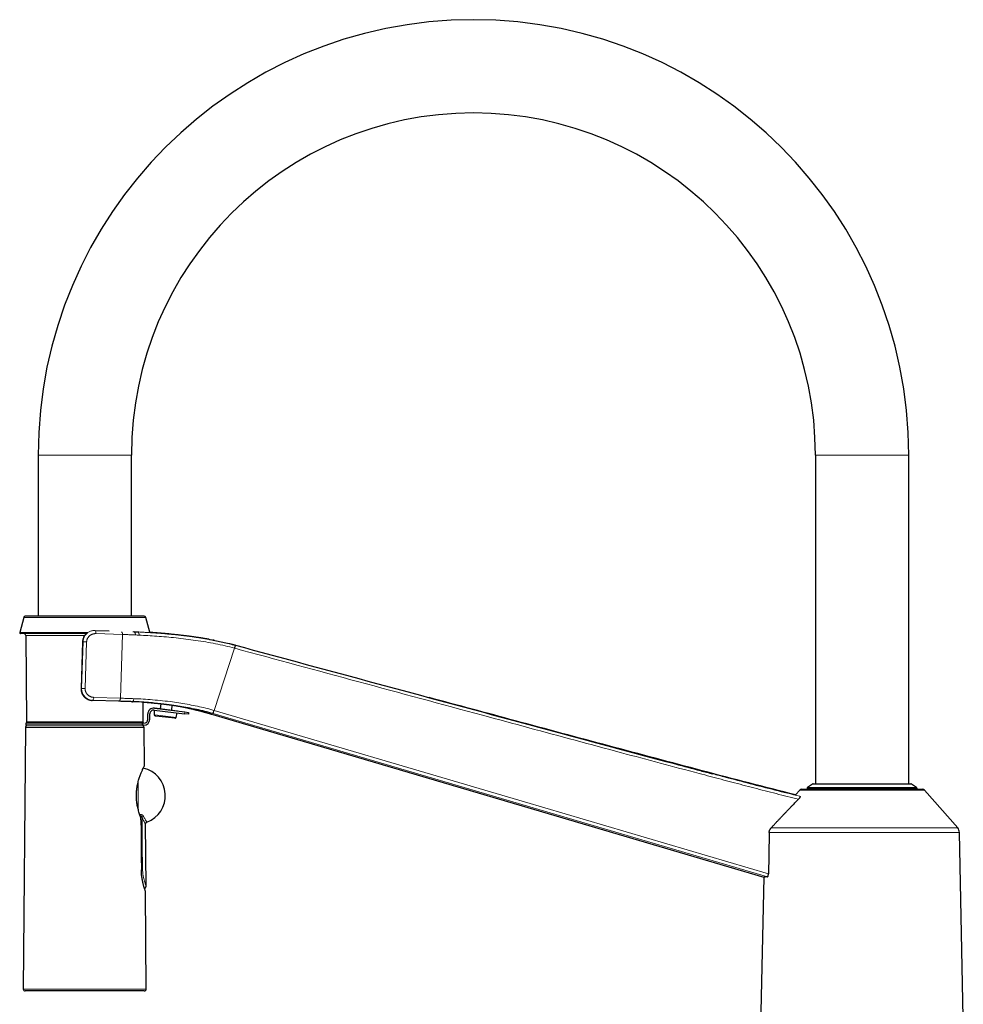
# Model space of a CAD drawing. Header units: millimetres. Extents: x 8 to 927, y 12 to 1100.
# Tile 24 of 30: x 27 to 270, y 846 to 1100. Entities that reach past the tile are written whole.
import ezdxf

# ---------------------------------------------------------------- set-up
doc = ezdxf.new("R2010")
doc.units = ezdxf.units.MM

msp = doc.modelspace()

# ---------------------------------------------------------------- linework, layer by layer
at = {"color": 7, "linetype": 'Continuous', "lineweight": 30}
for p, q in [((31.5, 987.8), (31.5, 946.3)), ((55.5, 946.3), (55.5, 987.8)), ((231.5, 987.8), (231.5, 903.2)), ((255.5, 903.2), (255.5, 987.8)), ((27.81, 946), (26.76, 942.12)), ((58.8, 946.3), (28.19, 946.3)), ((60.21, 942.18), (59.19, 946)), ((46.14, 942.65), (49.78, 942.53)), ((43.98, 941.86), (26.96, 941.86)), ((28.3, 941.37), (28.49, 919.17)), ((56.19, 942.32), (56.15, 942.32)), ((42.94, 939.75), (42.54, 927.76)), ((82.28, 938.84), (82.31, 938.85)), ((45.55, 924.66), (45.4, 924.67)), ((52.15, 924.45), (45.55, 924.66)), ((55.65, 924.33), (55.82, 924.33)), ((58.5, 919.17), (58.54, 924.19)), ((58.54, 924.19), (60.56, 924.05)), ((60.67, 924.04), (63.04, 923.82)), ((61.38, 922.15), (61.34, 920.97)), ((61.35, 922.16), (69.16, 921.2)), ((61.4, 922.71), (61.4, 922.66)), ((61.4, 922.71), (67.36, 921.99)), ((61.41, 922.65), (69.22, 921.7)), ((63.05, 923.82), (62.89, 922.53)), ((65.87, 922.17), (66.02, 923.45)), ((59.73, 919.8), (59.73, 921.17)), ((60.23, 919.8), (60.23, 921.17)), ((61.8, 920.64), (61.61, 920.67)), ((66.67, 920.06), (61.8, 920.64)), ((67, 920.29), (67.24, 921.44)), ((67.34, 921.93), (67.36, 921.99)), ((70.16, 921.08), (69.16, 921.2)), ((69.22, 921.7), (70.22, 921.57)), ((70.22, 921.57), (70.16, 921.08)), ((76.41, 921.05), (218.2, 879.21)), ((28.24, 917.8), (27.68, 850.4)), ((28.24, 917.8), (58.75, 917.8)), ((28.35, 918.8), (28.35, 918.3)), ((58.23, 918.8), (28.35, 918.8)), ((58.23, 918.3), (28.35, 918.3)), ((58.3, 918.97), (28.69, 918.97)), ((33.25, 918.97), (33.25, 918.8)), ((53.75, 918.8), (53.75, 918.97)), ((58.23, 918.8), (58.23, 918.3)), ((58.73, 918.8), (58.23, 918.8)), ((58.73, 918.3), (58.23, 918.3)), ((58.83, 907.8), (58.75, 917.8)), ((229.35, 902.04), (229.35, 901.8)), ((230.77, 903.15), (229.48, 902.29)), ((230.94, 903.2), (256.06, 903.2)), ((257.51, 902.29), (256.22, 903.15)), ((257.65, 901.8), (257.65, 902.04)), ((227.46, 901.56), (226.4, 900.36)), ((227.48, 899.99), (227.49, 899.99)), ((227.99, 901.8), (259, 901.8)), ((268.1, 891.84), (259.53, 901.56)), ((59.27, 876.83), (59.14, 892.87)), ((269.55, 843.05), (268.55, 890.69)), ((218.2, 879.21), (216.75, 809.73)), ((59.31, 850.4), (59.1, 875.58)), ((43.5, 849.9), (28.18, 849.9)), ((58.81, 849.9), (43.5, 849.9))]:
    msp.add_line(p, q, dxfattribs=at)
at = {"color": 8, "linetype": 'Continuous', "lineweight": 0}
for p, q in [((31.5, 987.8), (55.5, 987.8)), ((255.5, 987.8), (231.5, 987.8)), ((59.19, 946), (27.81, 946)), ((46.1, 942.65), (46.14, 942.65)), ((44.31, 942.12), (26.76, 942.12)), ((43.48, 941.37), (28.3, 941.37)), ((53.22, 941.62), (46.32, 941.85)), ((52.68, 925.23), (53.22, 941.62)), ((55.9, 942.33), (56.19, 942.32)), ((56.88, 942.3), (57.13, 942.28)), ((42.69, 927.76), (43.08, 939.75)), ((43.08, 939.75), (43.98, 939.72)), ((43.98, 939.72), (43.59, 927.73)), ((76.76, 922.09), (82, 938.11)), ((42.54, 927.76), (42.69, 927.76)), ((42.69, 927.76), (43.59, 927.73)), ((45.79, 925.45), (52.68, 925.23)), ((55.77, 924.33), (55.66, 924.33)), ((61.34, 920.97), (61.56, 920.95)), ((61.56, 920.95), (67, 920.29)), ((69.16, 921.2), (69.22, 921.7)), ((28.49, 919.17), (58.5, 919.17)), ((257.65, 902.04), (229.35, 902.04)), ((229.48, 902.29), (233.58, 902.29)), ((256.22, 903.15), (230.77, 903.15)), ((233.58, 902.29), (257.51, 902.29)), ((259.53, 901.56), (227.46, 901.56)), ((220.09, 891.84), (268.1, 891.84)), ((268.55, 890.69), (219.62, 890.69)), ((27.68, 850.4), (59.31, 850.4))]:
    msp.add_line(p, q, dxfattribs=at)
at = {"color": 7, "linetype": 'Continuous', "lineweight": 30, "flags": 128}
for points in [[(42.94, 939.76), (42.94, 939.76), (42.94, 939.75)], [(42.54, 927.76), (42.54, 927.76), (42.54, 927.76)], [(57.95, 893.9), (57.98, 891.06), (58, 888.83)], [(219.62, 890.69), (219.49, 884.72), (219.39, 880.02)], [(58, 888.83), (58.03, 884.46), (58.07, 881.03)]]:
    msp.add_lwpolyline(points, dxfattribs=at)
at = {"color": 8, "linetype": 'Continuous', "lineweight": 0, "flags": 128}
for points in [[(43.08, 939.75), (43, 939.75), (42.94, 939.75)], [(52.15, 924.45), (52.19, 924.45), (52.23, 924.45), (52.27, 924.47), (52.31, 924.48), (52.35, 924.51), (52.39, 924.53), (52.43, 924.57), (52.46, 924.6), (52.5, 924.65), (52.53, 924.69), (52.56, 924.74), (52.58, 924.79), (52.61, 924.85), (52.63, 924.91), (52.64, 924.97), (52.66, 925.03), (52.67, 925.1), (52.68, 925.16), (52.68, 925.23)], [(219.16, 879.26), (147.85, 900.3), (76.54, 921.33)], [(76.76, 922.09), (156.64, 898.54), (219.39, 880.02)], [(57.25, 903.64), (57.25, 903.52), (57.25, 903.35), (57.25, 903.17), (57.25, 902.99), (57.25, 902.8), (57.25, 902.62), (57.25, 902.43), (57.25, 902.24), (57.25, 902.05), (57.25, 901.86), (57.25, 901.67), (57.25, 901.47), (57.25, 901.28), (57.25, 901.08), (57.25, 900.89), (57.25, 900.69), (57.25, 900.49), (57.25, 900.29), (57.25, 900.1), (57.25, 899.9), (57.25, 899.7), (57.25, 899.5), (57.25, 899.31), (57.25, 899.11), (57.25, 898.92), (57.25, 898.72), (57.25, 898.53), (57.25, 898.34), (57.25, 898.14), (57.25, 897.96), (57.25, 897.77), (57.25, 897.58), (57.25, 897.4), (57.25, 897.22), (57.25, 897.04), (57.25, 896.86), (57.25, 896.69), (57.25, 896.67)], [(57.67, 895.27), (57.68, 895.27), (57.75, 895.28)], [(58.24, 894.51), (58.31, 887.22), (58.36, 881.48)]]:
    msp.add_lwpolyline(points, dxfattribs=at)
at = {"color": 7, "linetype": 'Continuous', "lineweight": 30}
for centre, radius, start, end in [((143.5, 987.8), 112, 0, 180), ((143.5, 987.8), 88, 0, 180), ((28.19, 945.9), 0.4, 90, 165), ((58.8, 945.9), 0.4, 15, 90), ((26.96, 942.06), 0.2, 165, 270), ((27.8, 941.36), 0.5, 0.5, 90), ((61.23, 921.17), 1.5, 83, 180), ((61.23, 921.17), 1, 83, 180), ((58.73, 919.8), 1.5, 270, 0), ((58.73, 919.8), 1, 270, 0), ((61.64, 920.96), 0.3, 178.1299, 263.1299), ((66.71, 920.35), 0.3, 263.1299, 348.1299), ((28.79, 917.8), 0.5, 90, 179.5225), ((28.69, 919.17), 0.2, 180.5, 270), ((58.2, 917.8), 0.5, 0.4775, 90), ((58.3, 919.17), 0.2, 270, 359.5), ((56.99, 900.16), 7.25, 289.94, 77.481), ((229.65, 902.04), 0.3, 123.6901, 180), ((230.94, 902.9), 0.3, 90, 123.6901), ((256.06, 902.9), 0.3, 56.3099, 90), ((257.35, 902.04), 0.3, 0, 56.3099), ((227.99, 901.1), 0.7, 90, 138.5902), ((259, 901.1), 0.7, 41.4098, 90), ((266.75, 890.65), 1.8, 1.2, 41.4098), ((28.18, 850.4), 0.5, 179.5225, 270), ((58.81, 850.4), 0.5, 270, 0.4775)]:
    msp.add_arc(centre, radius, start, end, dxfattribs=at)
at = {"color": 8, "linetype": 'Continuous', "lineweight": 0}
for centre, radius, start, end in [((45.36, 942.05), 0.987, 347.8353, 37.3124), ((52.28, 941.7), 0.943, 355.3266, 41.9779), ((93.47, 935.23), 11.82, 162.0394, 165.918), ((44.81, 925.31), 0.987, 318.9394, 8.4288), ((93.07, 917.11), 17.05, 163.0297, 165.6938), ((72.27, 896.78), 14.6, 185.8973, 187.2325), ((58.79, 894.35), 0.567, 108.9829, 162.8464), ((58.65, 814.39), 67.09, 90.244, 90.4996)]:
    msp.add_arc(centre, radius, start, end, dxfattribs=at)
for points, knots in [([(43.08, 939.75), (43.09, 939.88), (43.11, 940.15), (43.2, 940.53), (43.34, 940.9), (43.53, 941.25), (43.75, 941.57), (44.02, 941.85), (44.32, 942.1), (44.65, 942.31), (45.01, 942.47), (45.38, 942.58), (45.76, 942.65), (46.01, 942.65), (46.14, 942.65)], [0, 0, 0, 0, 0.084019, 0.167748, 0.251296, 0.334688, 0.417929, 0.501078, 0.58422, 0.667426, 0.750697, 0.833942, 0.917057, 1, 1, 1, 1]), ([(46.32, 941.85), (46.26, 941.85), (46.15, 941.85), (45.98, 941.83), (45.81, 941.81), (45.64, 941.77), (45.47, 941.72), (45.31, 941.65), (45.15, 941.58), (45, 941.49), (44.86, 941.39), (44.73, 941.28), (44.61, 941.18), (44.51, 941.07), (44.42, 940.95), (44.34, 940.83), (44.26, 940.71), (44.19, 940.58), (44.13, 940.44), (44.08, 940.3), (44.04, 940.16), (44.01, 940.02), (43.99, 939.87), (43.98, 939.77), (43.98, 939.72)], [0, 0, 0, 0, 0.0505625, 0.1005533, 0.1502371, 0.1998839, 0.2497641, 0.300525, 0.3505908, 0.4002521, 0.4498064, 0.4995531, 0.5418672, 0.5836616, 0.625122, 0.666439, 0.707805, 0.7494118, 0.7916828, 0.8334764, 0.8749966, 0.9164515, 0.9580504, 1, 1, 1, 1]), ([(56.53, 941.51), (56.33, 941.52), (55.95, 941.53), (55.39, 941.55), (54.83, 941.57), (54.28, 941.59), (53.74, 941.6), (53.39, 941.61), (53.22, 941.62)], [0, 0, 0, 0, 0.166197, 0.332465, 0.498885, 0.665545, 0.832547, 1, 1, 1, 1]), ([(56.15, 942.32), (56.16, 942.32), (56.18, 942.32), (56.22, 942.31), (56.26, 942.29), (56.3, 942.26), (56.34, 942.22), (56.38, 942.16), (56.41, 942.11), (56.44, 942.04), (56.47, 941.97), (56.49, 941.89), (56.51, 941.8), (56.52, 941.71), (56.53, 941.61), (56.53, 941.54), (56.53, 941.51)], [0, 0, 0, 0, 0.04872, 0.104059, 0.16633, 0.235754, 0.312404, 0.396134, 0.463355, 0.534022, 0.607716, 0.683905, 0.761956, 0.841161, 0.920763, 1, 1, 1, 1]), ([(56.15, 942.32), (56.33, 942.32), (56.65, 942.3), (56.98, 942.29), (57.13, 942.28)], [0, 0, 0, 0, 0.559999, 1, 1, 1, 1]), ([(57.47, 941.47), (57.3, 941.47), (56.98, 941.49), (56.66, 941.5), (56.53, 941.51)], [0, 0, 0, 0, 0.560001, 1, 1, 1, 1]), ([(57.47, 941.47), (57.47, 941.56), (57.47, 941.72), (57.43, 941.9), (57.39, 942.03), (57.33, 942.14), (57.25, 942.24), (57.17, 942.26), (57.13, 942.28)], [0, 0, 0, 0, 0.2398, 0.368574, 0.499985, 0.631399, 0.760179, 1, 1, 1, 1]), ([(57.13, 942.28), (57.56, 942.26), (58.42, 942.21), (59.74, 942.13), (61.07, 942.05), (62.43, 941.95), (63.79, 941.84), (65.16, 941.72), (66.54, 941.58), (67.93, 941.43), (69.39, 941.26), (70.93, 941.07), (72.54, 940.84), (74.03, 940.62), (74.97, 940.45), (75.38, 940.38)], [0, 0, 0, 0, 0.076496, 0.152638, 0.228548, 0.304337, 0.380102, 0.454574, 0.529177, 0.603971, 0.679007, 0.764401, 0.849782, 0.935169, 1, 1, 1, 1]), ([(82, 938.11), (81.2, 938.31), (79.59, 938.73), (77.12, 939.26), (74.6, 939.72), (72.06, 940.12), (69.51, 940.46), (66.98, 940.75), (64.49, 940.99), (62.06, 941.18), (59.71, 941.34), (58.22, 941.42), (57.47, 941.46)], [0, 0, 0, 0, 0.0962013, 0.1945209, 0.294491, 0.395619, 0.4974035, 0.5993503, 0.7009872, 0.8018802, 0.9016513, 1, 1, 1, 1]), ([(82.09, 938.08), (82.08, 938.09), (82.05, 938.09), (82.02, 938.1), (82, 938.11)], [0, 0, 0, 0, 0.56, 1, 1, 1, 1]), ([(82.09, 938.08), (82.12, 938.18), (82.16, 938.33), (82.21, 938.51), (82.24, 938.63), (82.27, 938.73), (82.3, 938.83), (82.31, 938.84), (82.31, 938.85)], [0, 0, 0, 0, 0.239351, 0.368293, 0.5, 0.631707, 0.760649, 1, 1, 1, 1]), ([(227.13, 899.26), (226.17, 899.49), (224.26, 899.95), (221.4, 900.67), (218.53, 901.4), (215.68, 902.14), (211.9, 903.13), (207.21, 904.37), (200.13, 906.24), (191.59, 908.52), (180.95, 911.37), (169.68, 914.41), (157.77, 917.62), (139.2, 922.63), (113.98, 929.45), (92.72, 935.21), (82.09, 938.08)], [0, 0, 0, 0, 0.01967, 0.039339, 0.059007, 0.078676, 0.098344, 0.13698, 0.175615, 0.244607, 0.313599, 0.395733, 0.477866, 0.56, 0.78, 1, 1, 1, 1]), ([(82.28, 938.84), (82.29, 938.84), (82.3, 938.84), (82.31, 938.85), (82.31, 938.85)], [0, 0, 0, 0, 0.500004, 1, 1, 1, 1]), ([(45.55, 924.66), (45.36, 924.68), (44.98, 924.71), (44.52, 924.87), (44.18, 925.05), (43.93, 925.21), (43.7, 925.4), (43.44, 925.65), (43.15, 926.01), (42.89, 926.52), (42.74, 927.01), (42.69, 927.43), (42.69, 927.65), (42.69, 927.76)], [0, 0, 0, 0, 0.123839, 0.24845, 0.311138, 0.374041, 0.437166, 0.50052, 0.609058, 0.729069, 0.860559, 0.930715, 1, 1, 1, 1]), ([(43.59, 927.73), (43.59, 927.68), (43.59, 927.58), (43.6, 927.43), (43.62, 927.29), (43.65, 927.14), (43.69, 927), (43.74, 926.86), (43.8, 926.73), (43.87, 926.6), (43.95, 926.47), (44.03, 926.35), (44.12, 926.24), (44.23, 926.12), (44.35, 926.01), (44.49, 925.9), (44.63, 925.8), (44.79, 925.71), (44.96, 925.63), (45.15, 925.56), (45.36, 925.51), (45.57, 925.47), (45.71, 925.46), (45.79, 925.45)], [0, 0, 0, 0, 0.0419236, 0.0834496, 0.1247829, 0.1661308, 0.2077007, 0.2496967, 0.2914755, 0.3329447, 0.3742948, 0.4157179, 0.4574054, 0.4995449, 0.5494851, 0.5991501, 0.6488371, 0.698843, 0.7494593, 0.8120666, 0.8743393, 0.9368083, 1, 1, 1, 1]), ([(52.68, 925.23), (52.86, 925.22), (53.23, 925.21), (53.78, 925.19), (54.35, 925.17), (54.93, 925.15), (55.52, 925.13), (55.91, 925.12), (56.11, 925.11)], [0, 0, 0, 0, 0.16614, 0.332417, 0.498891, 0.665615, 0.832638, 1, 1, 1, 1]), ([(55.66, 924.33), (55.71, 924.34), (55.8, 924.35), (55.9, 924.45), (55.97, 924.55), (56.03, 924.68), (56.09, 924.86), (56.1, 925.01), (56.11, 925.11)], [0, 0, 0, 0, 0.239635, 0.368533, 0.500124, 0.631697, 0.760543, 1, 1, 1, 1]), ([(56.11, 925.11), (56.9, 925.08), (58.48, 925.02), (60.95, 924.83), (63.5, 924.59), (65.92, 924.29), (68.21, 923.95), (70.34, 923.59), (72.48, 923.17), (74.62, 922.7), (76.03, 922.3), (76.73, 922.1)], [0, 0, 0, 0, 0.125057, 0.250505, 0.375773, 0.501176, 0.60144, 0.701512, 0.801577, 0.901004, 1, 1, 1, 1]), ([(76.51, 921.34), (75.8, 921.54), (74.39, 921.94), (72.23, 922.42), (70.07, 922.83), (67.91, 923.19), (65.91, 923.48), (64.64, 923.63), (64.08, 923.7)], [0, 0, 0, 0, 0.170011, 0.341375, 0.514357, 0.687399, 0.860835, 1, 1, 1, 1]), ([(76.51, 921.34), (76.49, 921.3), (76.47, 921.24), (76.45, 921.16), (76.43, 921.11), (76.42, 921.07), (76.41, 921.05), (76.41, 921.05), (76.41, 921.05)], [0, 0, 0, 0, 0.186678, 0.37331, 0.559932, 0.706581, 0.853265, 1, 1, 1, 1]), ([(76.51, 921.34), (76.51, 921.35), (76.51, 921.36), (76.53, 921.42), (76.55, 921.49), (76.57, 921.59), (76.61, 921.7), (76.65, 921.83), (76.69, 921.96), (76.71, 922.05), (76.73, 922.1)], [0, 0, 0, 0, 0.12498, 0.250001, 0.375016, 0.5, 0.624982, 0.75, 0.875017, 1, 1, 1, 1]), ([(76.54, 921.33), (76.54, 921.33), (76.52, 921.33), (76.51, 921.34), (76.51, 921.34)], [0, 0, 0, 0, 0.56, 1, 1, 1, 1]), ([(76.73, 922.1), (76.73, 922.1), (76.74, 922.09), (76.75, 922.09), (76.76, 922.09)], [0, 0, 0, 0, 0.56, 1, 1, 1, 1]), ([(205.1, 905.76), (206.16, 905.47), (209.36, 904.63), (214.68, 903.22), (221.08, 901.57), (225.36, 900.52), (227.49, 899.99)], [0, 0, 0, 0, 0.142996, 0.428786, 0.714327, 1, 1, 1, 1]), ([(57.75, 895.28), (57.79, 895.29), (57.89, 895.29), (58.03, 895.28), (58.16, 895.25), (58.28, 895.2), (58.38, 895.14), (58.47, 895.06), (58.55, 894.98), (58.58, 894.92), (58.6, 894.88)], [0, 0, 0, 0, 0.1188206, 0.2356145, 0.3550818, 0.4816343, 0.6055461, 0.7316175, 0.8623517, 1, 1, 1, 1]), ([(58.24, 894.51), (58.22, 894.58), (58.2, 894.67), (58.13, 894.77), (58.08, 894.84), (58.02, 894.9), (57.95, 894.94), (57.87, 894.96), (57.81, 894.95), (57.78, 894.94)], [0, 0, 0, 0, 0.288416, 0.426281, 0.555904, 0.67568, 0.786136, 0.891349, 1, 1, 1, 1]), ([(59.14, 892.87), (59.12, 892.89), (59.1, 892.93), (58.9, 893.26), (58.61, 893.76), (58.37, 894.26), (58.24, 894.51)], [0, 0, 0, 0, 0.253925, 0.501116, 0.747586, 1, 1, 1, 1]), ([(58.6, 894.88), (58.68, 894.73), (58.82, 894.44), (59.01, 894.1), (59.17, 893.83), (59.27, 893.66), (59.34, 893.55), (59.38, 893.48), (59.41, 893.43), (59.44, 893.39), (59.45, 893.36), (59.46, 893.35), (59.47, 893.34), (59.46, 893.35), (59.46, 893.35)], [0, 0, 0, 0, 0.155873, 0.302996, 0.441231, 0.570474, 0.640274, 0.707103, 0.770956, 0.831832, 0.889736, 0.944674, 0.99666, 1, 1, 1, 1]), ([(58.36, 881.48), (58.37, 881.17), (58.39, 880.71), (58.45, 880.11), (58.53, 879.53), (58.66, 878.85), (58.84, 878.15), (59.01, 877.58), (59.16, 877.16), (59.24, 876.91), (59.28, 876.81), (59.27, 876.83), (59.27, 876.83)], [0, 0, 0, 0, 0.122132, 0.184707, 0.249206, 0.374907, 0.499948, 0.623909, 0.749847, 0.875648, 0.999557, 1, 1, 1, 1])]:
    msp.add_open_spline(points, degree=3, knots=knots, dxfattribs=at)
at = {"color": 7, "linetype": 'Continuous', "lineweight": 30}
for points, knots in [([(43.9, 941.86), (43.9, 941.86), (43.79, 941.78), (43.62, 941.57), (43.39, 941.25), (43.2, 940.9), (43.06, 940.54), (42.97, 940.15), (42.95, 939.89), (42.94, 939.75)], [0, 0, 0, 0, 0.007236, 0.172, 0.336949, 0.502195, 0.667738, 0.833608, 1, 1, 1, 1]), ([(43.89, 941.84), (43.85, 941.8), (43.75, 941.71), (43.62, 941.56), (43.48, 941.38), (43.37, 941.21), (43.28, 941.04), (43.2, 940.87), (43.13, 940.7), (43.07, 940.53), (43.02, 940.34), (42.98, 940.15), (42.95, 939.96), (42.95, 939.82), (42.94, 939.76)], [0, 0, 0, 0, 0.074687, 0.166505, 0.260996, 0.35821, 0.432935, 0.509216, 0.587059, 0.666467, 0.747446, 0.830008, 0.914179, 1, 1, 1, 1]), ([(56.19, 942.32), (56.31, 942.32), (56.55, 942.31), (56.77, 942.3), (56.88, 942.3)], [0, 0, 0, 0, 0.499943, 1, 1, 1, 1]), ([(56.88, 942.3), (56.89, 942.3), (56.92, 942.3), (56.97, 942.3), (57.02, 942.3), (57.05, 942.3), (57.06, 942.3)], [0, 0, 0, 0, 0.221576, 0.506574, 0.854991, 1, 1, 1, 1]), ([(75.5, 940.36), (75.47, 940.36), (75.4, 940.38), (75.28, 940.4), (75.14, 940.42), (74.99, 940.45), (74.82, 940.48), (74.63, 940.51), (74.43, 940.54), (74.22, 940.58), (73.99, 940.62), (73.74, 940.66), (73.48, 940.7), (73.2, 940.74), (72.91, 940.79), (72.6, 940.83), (72.27, 940.88), (71.92, 940.93), (71.56, 940.99), (71.18, 941.04), (70.78, 941.1), (70.36, 941.15), (69.91, 941.21), (69.43, 941.27), (68.91, 941.34), (68.37, 941.4), (67.8, 941.47), (67.22, 941.53), (66.63, 941.6), (66.03, 941.66), (65.42, 941.72), (64.8, 941.78), (64.15, 941.84), (63.49, 941.91), (62.81, 941.97), (62.1, 942.03), (61.38, 942.08), (60.75, 942.14), (60.36, 942.17), (60.21, 942.18)], [0, 0, 0, 0, 0.006552, 0.01434, 0.023363, 0.033622, 0.045117, 0.057058, 0.070092, 0.084219, 0.099439, 0.115751, 0.132835, 0.150973, 0.170164, 0.190409, 0.212153, 0.234994, 0.258932, 0.283967, 0.310099, 0.33733, 0.365658, 0.398348, 0.432389, 0.467781, 0.504525, 0.54262, 0.582068, 0.620501, 0.660139, 0.700981, 0.743028, 0.786281, 0.83074, 0.876407, 0.923282, 0.971365, 1, 1, 1, 1]), ([(75.38, 940.38), (75.51, 940.36), (76.18, 940.24), (77.39, 940.01), (79.01, 939.67), (80.62, 939.3), (81.69, 939.02), (82.23, 938.87)], [0, 0, 0, 0, 0.056664, 0.291971, 0.527539, 0.763496, 1, 1, 1, 1]), ([(76.92, 940.09), (76.76, 940.13), (76.56, 940.17), (76.36, 940.2), (76.32, 940.21)], [0, 0, 0, 0, 0.790671, 1, 1, 1, 1]), ([(82.23, 938.87), (81.75, 939), (81.24, 939.14), (80.73, 939.26), (80.7, 939.27)], [0, 0, 0, 0, 0.942461, 1, 1, 1, 1]), ([(82.23, 938.87), (82.24, 938.87), (82.27, 938.86), (82.3, 938.85), (82.31, 938.85)], [0, 0, 0, 0, 0.559994, 1, 1, 1, 1]), ([(82.31, 938.85), (106.5, 932.31), (137.45, 923.93), (175.18, 913.75), (190.86, 909.54), (200.83, 906.89), (204.03, 906.04), (205.1, 905.76)], [0, 0, 0, 0, 0.591036, 0.756522, 0.921999, 0.974005, 1, 1, 1, 1]), ([(42.54, 927.76), (42.54, 927.7), (42.54, 927.57), (42.55, 927.38), (42.58, 927.2), (42.61, 927.03), (42.65, 926.85), (42.71, 926.67), (42.78, 926.5), (42.85, 926.33), (42.94, 926.17), (43.03, 926.02), (43.12, 925.88), (43.22, 925.76), (43.31, 925.65), (43.42, 925.54), (43.52, 925.44), (43.64, 925.33), (43.78, 925.23), (43.93, 925.13), (44.09, 925.04), (44.26, 924.95), (44.43, 924.88), (44.59, 924.82), (44.73, 924.78), (44.84, 924.75), (44.95, 924.73), (45.03, 924.71), (45.1, 924.7), (45.16, 924.69), (45.2, 924.69), (45.25, 924.68), (45.29, 924.68), (45.34, 924.67), (45.37, 924.67), (45.39, 924.67)], [0, 0, 0, 0, 0.041382, 0.081394, 0.12004, 0.157318, 0.19322, 0.236152, 0.276912, 0.315494, 0.351896, 0.39083, 0.426931, 0.460214, 0.491262, 0.522525, 0.554282, 0.586543, 0.624828, 0.663819, 0.703521, 0.743937, 0.785065, 0.825855, 0.853957, 0.879744, 0.903213, 0.924364, 0.937177, 0.948959, 0.959781, 0.968169, 0.977504, 0.988072, 1, 1, 1, 1]), ([(42.54, 927.76), (42.54, 927.65), (42.54, 927.42), (42.59, 927.08), (42.67, 926.76), (42.81, 926.39), (43.02, 925.99), (43.3, 925.64), (43.56, 925.39), (43.79, 925.21), (44.04, 925.05), (44.38, 924.88), (44.84, 924.72), (45.22, 924.68), (45.4, 924.67)], [0, 0, 0, 0, 0.071988, 0.145502, 0.215004, 0.280494, 0.399311, 0.502143, 0.563425, 0.627109, 0.690348, 0.753154, 0.877368, 1, 1, 1, 1]), ([(226.4, 900.36), (222.38, 901.37), (214.34, 903.39), (202.32, 906.58), (190.3, 909.76), (178.29, 912.97), (166.28, 916.19), (150.88, 920.33), (139.48, 923.4), (132.08, 925.39)], [0, 0, 0, 0, 0.127456, 0.254864, 0.382269, 0.509671, 0.637068, 0.764459, 1, 1, 1, 1]), ([(55.65, 924.33), (55.43, 924.34), (54.97, 924.35), (54.31, 924.38), (53.7, 924.4), (53.14, 924.41), (52.64, 924.43), (52.31, 924.44), (52.15, 924.45)], [0, 0, 0, 0, 0.186778, 0.3734, 0.559953, 0.706547, 0.85321, 1, 1, 1, 1]), ([(61.32, 923.98), (61.07, 924), (59.95, 924.11), (58.08, 924.23), (56.53, 924.3), (55.77, 924.33)], [0, 0, 0, 0, 0.1315602, 0.5769244, 1, 1, 1, 1]), ([(61.34, 923.99), (61.42, 923.98), (61.67, 923.96), (62.09, 923.92), (62.49, 923.88), (62.79, 923.85), (62.98, 923.83), (63.15, 923.81), (63.31, 923.8), (63.45, 923.78), (63.56, 923.77), (63.65, 923.76), (63.73, 923.75), (63.79, 923.74), (63.87, 923.73), (63.95, 923.72), (64.01, 923.72), (64.03, 923.71), (64.05, 923.71), (64.07, 923.71), (64.08, 923.7), (64.09, 923.7), (64.1, 923.7), (64.1, 923.7)], [0, 0, 0, 0, 0.092556, 0.265856, 0.442356, 0.515142, 0.582317, 0.643654, 0.699159, 0.748839, 0.792703, 0.821791, 0.84762, 0.870198, 0.891777, 0.93913, 0.947572, 0.956171, 0.964924, 0.972092, 0.980172, 0.989418, 1, 1, 1, 1]), ([(64.08, 923.7), (64.11, 923.7), (64.16, 923.69), (64.22, 923.69), (64.26, 923.68), (64.31, 923.68), (64.36, 923.67), (64.4, 923.67), (64.44, 923.66), (64.47, 923.66), (64.51, 923.65), (64.55, 923.65), (64.6, 923.64), (64.63, 923.64), (64.67, 923.63), (64.7, 923.63), (64.74, 923.62), (64.78, 923.62), (64.83, 923.61), (64.86, 923.61), (64.89, 923.6), (64.92, 923.6), (64.96, 923.6), (65, 923.59), (65.05, 923.58), (65.1, 923.58), (65.16, 923.57), (65.21, 923.56), (65.26, 923.56), (65.3, 923.55), (65.35, 923.54), (65.4, 923.54), (65.44, 923.53), (65.48, 923.53), (65.52, 923.52), (65.56, 923.52), (65.61, 923.51), (65.66, 923.5), (65.7, 923.5), (65.74, 923.49), (65.78, 923.49), (65.84, 923.48), (65.89, 923.47), (65.94, 923.46), (65.98, 923.46), (66.02, 923.45), (66.06, 923.45), (66.11, 923.44), (66.15, 923.43), (66.2, 923.43), (66.23, 923.42), (66.27, 923.42), (66.3, 923.41), (66.35, 923.4), (66.4, 923.4), (66.45, 923.39), (66.5, 923.38), (66.54, 923.37), (66.59, 923.37), (66.63, 923.36), (66.68, 923.35), (66.73, 923.35), (66.78, 923.34), (66.84, 923.33), (66.88, 923.32), (66.92, 923.32), (66.95, 923.31), (66.99, 923.31), (67.03, 923.3), (67.07, 923.29), (67.1, 923.29), (67.13, 923.28), (67.16, 923.28), (67.19, 923.27), (67.22, 923.27), (67.25, 923.26), (67.29, 923.26), (67.33, 923.25), (67.37, 923.24), (67.41, 923.24), (67.45, 923.23), (67.49, 923.22), (67.54, 923.21), (67.6, 923.21), (67.65, 923.2), (67.69, 923.19), (67.72, 923.18), (67.76, 923.18), (67.81, 923.17), (67.86, 923.16), (67.91, 923.15), (67.96, 923.14), (67.99, 923.14), (68.03, 923.13), (68.07, 923.12), (68.12, 923.11), (68.17, 923.1), (68.22, 923.1), (68.26, 923.09), (68.3, 923.08), (68.34, 923.07), (68.37, 923.07), (68.4, 923.06), (68.44, 923.05), (68.49, 923.05), (68.55, 923.03), (68.61, 923.02), (68.68, 923.01), (68.74, 923), (68.79, 922.99), (68.84, 922.98), (68.9, 922.97), (68.96, 922.95), (69.01, 922.94), (69.06, 922.93), (69.1, 922.93), (69.14, 922.92), (69.17, 922.91), (69.21, 922.9), (69.23, 922.9), (69.25, 922.89), (69.28, 922.89), (69.3, 922.88), (69.33, 922.88), (69.36, 922.87), (69.4, 922.86), (69.44, 922.86), (69.48, 922.85), (69.52, 922.84), (69.55, 922.83), (69.58, 922.83), (69.6, 922.82), (69.63, 922.82), (69.66, 922.81), (69.7, 922.8), (69.74, 922.79), (69.78, 922.78), (69.82, 922.77), (69.85, 922.77), (69.89, 922.76), (69.92, 922.75), (69.95, 922.74), (69.98, 922.74), (70.01, 922.73), (70.04, 922.73), (70.08, 922.72), (70.12, 922.71), (70.16, 922.7), (70.2, 922.69), (70.23, 922.68), (70.26, 922.67), (70.29, 922.67), (70.32, 922.66), (70.37, 922.65), (70.44, 922.63), (70.54, 922.61), (70.65, 922.59), (70.77, 922.56), (70.94, 922.52), (71.16, 922.47), (71.45, 922.4), (71.76, 922.32), (72.11, 922.23), (72.42, 922.15), (72.69, 922.08), (72.92, 922.03), (73.13, 921.97), (73.34, 921.92), (73.53, 921.86), (73.72, 921.81), (73.9, 921.77), (74.07, 921.72), (74.23, 921.67), (74.39, 921.63), (74.55, 921.59), (74.73, 921.54), (74.92, 921.48), (75.14, 921.42), (75.33, 921.37), (75.49, 921.32), (75.61, 921.29), (75.72, 921.26), (75.82, 921.23), (75.9, 921.2), (75.98, 921.18), (76.05, 921.16), (76.1, 921.15), (76.14, 921.14), (76.17, 921.13), (76.2, 921.12), (76.23, 921.11), (76.25, 921.1), (76.28, 921.09), (76.3, 921.09), (76.32, 921.08), (76.35, 921.07), (76.37, 921.06), (76.38, 921.06), (76.39, 921.06)], [0, 0, 0, 0, 0.007312, 0.010471, 0.013522, 0.016835, 0.020966, 0.024328, 0.02698, 0.029151, 0.031941, 0.035517, 0.038857, 0.041596, 0.044049, 0.046411, 0.049119, 0.052639, 0.056334, 0.059107, 0.061173, 0.063426, 0.065953, 0.068834, 0.072132, 0.077131, 0.081631, 0.085465, 0.088658, 0.091884, 0.095894, 0.099682, 0.103017, 0.105893, 0.108722, 0.112179, 0.116003, 0.119485, 0.12257, 0.125209, 0.128776, 0.133199, 0.137795, 0.141907, 0.144482, 0.147142, 0.150125, 0.153769, 0.158047, 0.16143, 0.163941, 0.16639, 0.16906, 0.172587, 0.176617, 0.180407, 0.184568, 0.188048, 0.191614, 0.195212, 0.198848, 0.20327, 0.208093, 0.212472, 0.21631, 0.219538, 0.221747, 0.224719, 0.228447, 0.232045, 0.234879, 0.23699, 0.239198, 0.241568, 0.244127, 0.247175, 0.250791, 0.254456, 0.257467, 0.260633, 0.263878, 0.26761, 0.272158, 0.277458, 0.281725, 0.284901, 0.287991, 0.291321, 0.29577, 0.301065, 0.30555, 0.309209, 0.312582, 0.315889, 0.319633, 0.323821, 0.328644, 0.333613, 0.337754, 0.341337, 0.344642, 0.347828, 0.351052, 0.354671, 0.359326, 0.364505, 0.372397, 0.379035, 0.384739, 0.390045, 0.395372, 0.401226, 0.408092, 0.41524, 0.41944, 0.423626, 0.427942, 0.432427, 0.436318, 0.439336, 0.441645, 0.444334, 0.447321, 0.450602, 0.454379, 0.458993, 0.46444, 0.470108, 0.475021, 0.479224, 0.482871, 0.485929, 0.489084, 0.493183, 0.498205, 0.504411, 0.509532, 0.514517, 0.519307, 0.523716, 0.527948, 0.532046, 0.535173, 0.53837, 0.541971, 0.545984, 0.550407, 0.555191, 0.559321, 0.562152, 0.564262, 0.566362, 0.568609, 0.571006, 0.576809, 0.583378, 0.590735, 0.598893, 0.607537, 0.624908, 0.642815, 0.664854, 0.687697, 0.711365, 0.726544, 0.741568, 0.755869, 0.769456, 0.782342, 0.794536, 0.806049, 0.817942, 0.829047, 0.839394, 0.849987, 0.86154, 0.874883, 0.889379, 0.905046, 0.912841, 0.920776, 0.928128, 0.934781, 0.940735, 0.945728, 0.950094, 0.953834, 0.956227, 0.958269, 0.960175, 0.962303, 0.964848, 0.967929, 0.971612, 0.975935, 0.982734, 0.990749, 1, 1, 1, 1]), ([(76.41, 921.05), (76.03, 921.16), (75.27, 921.38), (74.13, 921.7), (72.99, 922.01), (71.86, 922.3), (71.1, 922.48), (70.73, 922.57)], [0, 0, 0, 0, 0.201683, 0.403366, 0.605051, 0.806744, 1, 1, 1, 1]), ([(57.79, 894.9), (57.67, 895.24), (57.44, 895.9), (57.13, 897.04), (56.91, 898.24), (56.8, 899.36), (56.78, 900.35), (56.82, 901.21), (56.93, 902.2), (57.13, 903.28), (57.43, 904.39), (57.76, 905.38), (58.09, 906.22), (58.4, 906.9), (58.64, 907.4), (58.8, 907.74), (58.82, 907.78), (58.83, 907.8)], [0, 0, 0, 0, 0.074522, 0.145565, 0.215173, 0.285514, 0.332438, 0.379783, 0.428342, 0.499469, 0.571435, 0.643938, 0.714595, 0.785115, 0.857216, 0.929855, 1, 1, 1, 1]), ([(227.49, 899.99), (227.5, 899.99), (227.52, 899.98), (227.53, 899.96), (227.54, 899.94), (227.55, 899.91), (227.55, 899.87), (227.54, 899.83), (227.52, 899.78), (227.49, 899.73), (227.46, 899.67), (227.43, 899.62), (227.4, 899.58), (227.37, 899.54), (227.33, 899.48), (227.28, 899.42), (227.21, 899.33), (227.16, 899.28), (227.13, 899.26)], [0, 0, 0, 0, 0.064192, 0.126648, 0.188184, 0.24965, 0.312409, 0.374319, 0.436341, 0.499435, 0.560424, 0.621896, 0.663547, 0.705988, 0.749433, 0.830743, 0.913877, 1, 1, 1, 1]), ([(220.09, 891.84), (220.28, 892.05), (220.65, 892.44), (221.2, 893.04), (221.74, 893.62), (222.27, 894.18), (222.8, 894.73), (223.31, 895.27), (223.81, 895.8), (224.3, 896.32), (224.8, 896.84), (225.29, 897.35), (225.76, 897.85), (226.23, 898.33), (226.68, 898.8), (226.98, 899.1), (227.13, 899.26)], [0, 0, 0, 0, 0.080835, 0.1600382, 0.2376097, 0.3135498, 0.3878585, 0.460536, 0.5315826, 0.6009984, 0.6719709, 0.741154, 0.8085482, 0.8741537, 0.9379708, 1, 1, 1, 1]), ([(57.95, 893.9), (57.95, 893.94), (57.95, 894.04), (57.94, 894.17), (57.93, 894.31), (57.91, 894.44), (57.89, 894.57), (57.86, 894.69), (57.83, 894.8), (57.8, 894.87), (57.79, 894.9)], [0, 0, 0, 0, 0.123799, 0.247605, 0.372607, 0.499962, 0.626501, 0.751291, 0.875422, 1, 1, 1, 1]), ([(59.14, 892.87), (59.14, 892.89), (59.14, 892.93), (59.15, 892.98), (59.16, 893.04), (59.18, 893.09), (59.21, 893.14), (59.24, 893.18), (59.27, 893.22), (59.31, 893.26), (59.36, 893.29), (59.41, 893.32), (59.45, 893.34), (59.46, 893.35)], [0, 0, 0, 0, 0.101489, 0.1803, 0.236312, 0.39564, 0.456809, 0.534857, 0.62957, 0.711013, 0.800612, 0.897372, 1, 1, 1, 1]), ([(219.62, 890.69), (219.62, 890.74), (219.62, 890.85), (219.65, 891.01), (219.69, 891.16), (219.74, 891.31), (219.81, 891.46), (219.89, 891.59), (219.98, 891.72), (220.05, 891.8), (220.09, 891.84)], [0, 0, 0, 0, 0.125066, 0.249422, 0.374159, 0.500353, 0.624776, 0.748845, 0.873584, 1, 1, 1, 1]), ([(59.1, 875.58), (59.09, 875.6), (59.08, 875.64), (58.97, 875.97), (58.8, 876.46), (58.6, 877.15), (58.4, 877.97), (58.23, 878.92), (58.1, 879.95), (58.08, 880.67), (58.07, 881.03)], [0, 0, 0, 0, 0.1219928, 0.2477196, 0.3739254, 0.4991631, 0.6247408, 0.7498038, 0.8759855, 1, 1, 1, 1]), ([(219.16, 879.26), (219.12, 879.26), (219.03, 879.26), (218.91, 879.25), (218.81, 879.24), (218.71, 879.24), (218.64, 879.23), (218.57, 879.23), (218.52, 879.23), (218.47, 879.22), (218.43, 879.22), (218.37, 879.22), (218.32, 879.21), (218.26, 879.21), (218.23, 879.21), (218.21, 879.21), (218.2, 879.21), (218.2, 879.21)], [0, 0, 0, 0, 0.070861, 0.139386, 0.205577, 0.269433, 0.330953, 0.377653, 0.422911, 0.466728, 0.51102, 0.561479, 0.65091, 0.739477, 0.827181, 0.914022, 1, 1, 1, 1]), ([(219.16, 879.26), (219.17, 879.26), (219.19, 879.27), (219.22, 879.29), (219.24, 879.32), (219.27, 879.36), (219.3, 879.42), (219.32, 879.48), (219.33, 879.54), (219.35, 879.6), (219.36, 879.66), (219.37, 879.74), (219.38, 879.83), (219.39, 879.92), (219.39, 879.99), (219.39, 880.02)], [0, 0, 0, 0, 0.08443, 0.167539, 0.250631, 0.334543, 0.41736, 0.500555, 0.562985, 0.624994, 0.687226, 0.75032, 0.83281, 0.915578, 1, 1, 1, 1]), ([(58.85, 876.34), (58.86, 876.34), (58.9, 876.34), (58.94, 876.36), (58.99, 876.38), (59.03, 876.4), (59.07, 876.43), (59.1, 876.46), (59.14, 876.49), (59.17, 876.53), (59.21, 876.58), (59.23, 876.64), (59.25, 876.7), (59.27, 876.76), (59.27, 876.81), (59.27, 876.83)], [0, 0, 0, 0, 0.068918, 0.142055, 0.208307, 0.284662, 0.346307, 0.398274, 0.463728, 0.544948, 0.641162, 0.722308, 0.810065, 0.903145, 1, 1, 1, 1])]:
    msp.add_open_spline(points, degree=3, knots=knots, dxfattribs=at)

doc.saveas('drawing.dxf')
